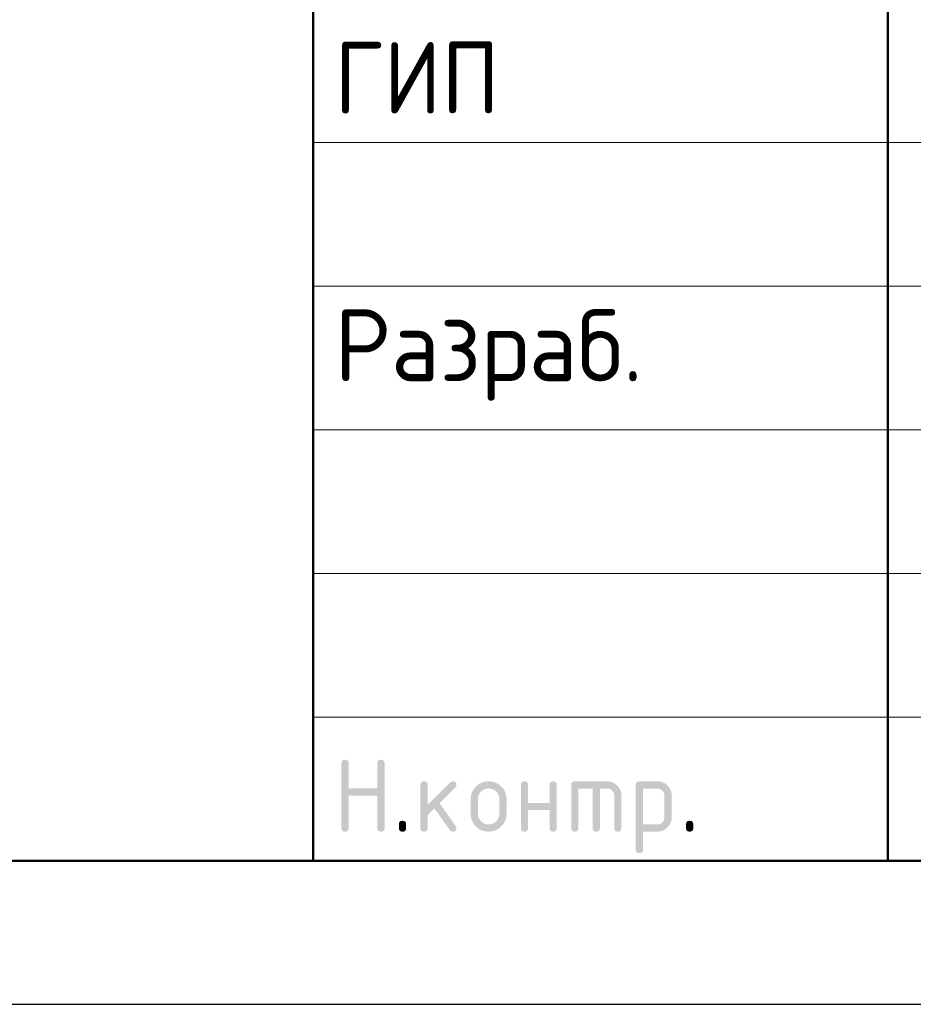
# Model space of a CAD drawing. Header units: millimetres. Extents: x 0 to 50400, y 0 to 35640.
# Tile 4 of 13: x 26375 to 30107, y 0 to 4113. Entities that reach past the tile are written whole.
import ezdxf

# ---------------------------------------------------------------- set-up
doc = ezdxf.new("R2010")
doc.units = ezdxf.units.MM
doc.layers.add('Standard', color=7, linetype='Continuous', lineweight=25)
doc.styles.add('ISOCPEUR', font='txt')

msp = doc.modelspace()

# ---------------------------------------------------------------- hatches: boundary and pattern name
at = {"layer": 'Standard', "linetype": 'Continuous', "lineweight": 25, "transparency": 33554687}
for points in [[(27718.9, 736.5), (27718.9, 1006.5), (27718.9, 1008.4), (27719.1, 1010.1), (27719.4, 1011.7), (27719.8, 1013.1), (27720.3, 1014.5), (27721, 1015.7), (27721.7, 1016.9), (27722.7, 1017.8), (27723.6, 1018.7), (27724.8, 1019.4), (27725.9, 1020.1), (27727.4, 1020.6), (27728.8, 1021.1), (27730.4, 1021.3), (27732, 1021.5), (27733.9, 1021.5), (27735.8, 1021.5), (27737.4, 1021.3), (27739.1, 1021.1), (27740.5, 1020.6), (27741.9, 1020.1), (27743.1, 1019.4), (27744.3, 1018.7), (27745.2, 1017.8), (27746.1, 1016.9), (27746.8, 1015.7), (27747.5, 1014.5), (27748, 1013.1), (27748.5, 1011.7), (27748.7, 1010.1), (27749, 1008.4), (27749, 1006.6), (27749, 901.6), (27868.6, 901.6), (27868.6, 1006.6), (27868.6, 1008.4), (27868.9, 1010.1), (27869.1, 1011.7), (27869.6, 1013.1), (27870, 1014.5), (27870.7, 1015.7), (27871.4, 1016.9), (27872.4, 1017.8), (27873.3, 1018.7), (27874.5, 1019.4), (27875.7, 1020.1), (27877.1, 1020.6), (27878.5, 1021.1), (27880.1, 1021.3), (27881.8, 1021.5), (27883.6, 1021.5), (27885.5, 1021.5), (27887.2, 1021.3), (27888.8, 1021.1), (27890.2, 1020.6), (27891.6, 1020.1), (27892.8, 1019.4), (27894, 1018.7), (27894.9, 1017.8), (27895.9, 1016.9), (27896.6, 1015.7), (27897.3, 1014.5), (27897.7, 1013.1), (27898.2, 1011.7), (27898.4, 1010.1), (27898.7, 1008.4), (27898.7, 1006.5), (27898.7, 736.5), (27898.7, 734.7), (27898.4, 733), (27898.2, 731.4), (27897.7, 730), (27897.3, 728.6), (27896.6, 727.4), (27895.9, 726.2), (27894.9, 725.3), (27894, 724.4), (27892.8, 723.7), (27891.6, 723), (27890.2, 722.5), (27888.8, 722), (27887.2, 721.8), (27885.5, 721.5), (27883.6, 721.5), (27881.8, 721.5), (27880.1, 721.8), (27878.5, 722), (27877.1, 722.5), (27875.7, 723), (27874.5, 723.7), (27873.3, 724.4), (27872.4, 725.3), (27871.4, 726.2), (27870.7, 727.4), (27870, 728.6), (27869.6, 730), (27869.1, 731.4), (27868.9, 733), (27868.6, 734.7), (27868.6, 736.5), (27868.6, 871.5), (27749, 871.5), (27749, 736.5), (27749, 734.7), (27748.7, 733), (27748.5, 731.4), (27748, 730), (27747.5, 728.6), (27746.8, 727.4), (27746.1, 726.2), (27745.2, 725.3), (27744.3, 724.4), (27743.1, 723.7), (27741.9, 723), (27740.5, 722.5), (27739.1, 722), (27737.4, 721.8), (27735.8, 721.5), (27733.9, 721.5), (27732, 721.5), (27730.4, 721.8), (27728.8, 722), (27727.4, 722.5), (27725.9, 723), (27724.8, 723.7), (27723.6, 724.4), (27722.7, 725.3), (27721.7, 726.2), (27721, 727.4), (27720.3, 728.6), (27719.8, 730), (27719.4, 731.4), (27719.1, 733), (27718.9, 734.7)], [(28078.7, 832.8), (28173, 927.1), (28174.1, 928.1), (28175.3, 929), (28176.5, 929.8), (28177.9, 930.3), (28179.2, 930.8), (28180.6, 931.1), (28182.1, 931.4), (28183.7, 931.4), (28185.6, 931.4), (28187.2, 931.1), (28188.9, 930.9), (28190.3, 930.4), (28191.7, 930), (28192.8, 929.3), (28194, 928.6), (28195, 927.6), (28195.9, 926.7), (28196.6, 925.5), (28197.3, 924.3), (28197.8, 922.9), (28198.2, 921.5), (28198.5, 919.9), (28198.7, 918.3), (28198.7, 916.4), (28198.7, 914.9), (28198.4, 913.5), (28198.1, 912.1), (28197.6, 910.8), (28197, 909.5), (28196.1, 908.3), (28195.3, 907.1), (28194.1, 905.9), (28128.3, 840.1), (28195.7, 745.2), (28197.2, 743.1), (28198, 740.9), (28198.7, 738.7), (28198.7, 736.3), (28198.7, 734.5), (28198.5, 732.8), (28198.2, 731.2), (28197.8, 729.9), (28197.3, 728.5), (28196.6, 727.3), (28195.9, 726.2), (28195, 725.2), (28194, 724.3), (28192.8, 723.6), (28191.7, 722.9), (28190.3, 722.5), (28188.9, 722), (28187.2, 721.8), (28185.6, 721.5), (28183.7, 721.5), (28181.7, 721.5), (28179.9, 721.9), (28178.2, 722.3), (28176.6, 723.1), (28175, 723.9), (28173.7, 725.1), (28172.3, 726.3), (28171.2, 727.9), (28106.7, 818.6), (28078.7, 790.6), (28078.7, 736.5), (28078.7, 734.7), (28078.5, 733), (28078.3, 731.4), (28077.8, 730), (28077.3, 728.6), (28076.6, 727.4), (28075.9, 726.2), (28075, 725.3), (28074, 724.4), (28072.9, 723.7), (28071.7, 723), (28070.3, 722.5), (28068.9, 722), (28067.2, 721.8), (28065.6, 721.5), (28063.7, 721.5), (28061.8, 721.5), (28060.2, 721.8), (28058.5, 722), (28057.1, 722.5), (28055.7, 723), (28054.5, 723.7), (28053.4, 724.4), (28052.4, 725.3), (28051.5, 726.2), (28050.8, 727.4), (28050.1, 728.6), (28049.6, 730), (28049.2, 731.4), (28048.9, 733), (28048.7, 734.7), (28048.7, 736.5), (28048.7, 916.4), (28048.7, 918.3), (28048.9, 919.9), (28049.2, 921.5), (28049.6, 922.9), (28050.1, 924.3), (28050.8, 925.5), (28051.5, 926.7), (28052.4, 927.6), (28053.4, 928.6), (28054.5, 929.3), (28055.7, 930), (28057.1, 930.4), (28058.5, 930.9), (28060.2, 931.1), (28061.8, 931.4), (28063.7, 931.4), (28065.6, 931.4), (28067.2, 931.1), (28068.9, 930.9), (28070.3, 930.4), (28071.7, 930), (28072.9, 929.3), (28074, 928.6), (28075, 927.6), (28075.9, 926.7), (28076.6, 925.5), (28077.3, 924.3), (28077.8, 922.9), (28078.3, 921.5), (28078.5, 919.9), (28078.7, 918.3), (28078.7, 916.4)], [(28498.4, 811.4), (28498.4, 736.5), (28498.4, 734.7), (28498.2, 733), (28497.9, 731.4), (28497.5, 730), (28497, 728.6), (28496.3, 727.4), (28495.6, 726.2), (28494.6, 725.3), (28493.7, 724.4), (28492.5, 723.6), (28491.4, 723), (28489.9, 722.5), (28488.5, 722), (28486.9, 721.8), (28485.2, 721.5), (28483.4, 721.5), (28481.5, 721.5), (28479.8, 721.8), (28478.2, 722), (28476.8, 722.5), (28475.4, 723), (28474.2, 723.7), (28473, 724.4), (28472.1, 725.3), (28471.2, 726.2), (28470.5, 727.4), (28469.8, 728.6), (28469.3, 730), (28468.8, 731.4), (28468.6, 733), (28468.3, 734.7), (28468.3, 736.5), (28468.3, 916.4), (28468.3, 918.3), (28468.6, 919.9), (28468.8, 921.5), (28469.3, 922.9), (28469.8, 924.3), (28470.5, 925.5), (28471.2, 926.7), (28472.1, 927.6), (28473, 928.6), (28474.2, 929.3), (28475.4, 930), (28476.8, 930.4), (28478.2, 930.9), (28479.8, 931.1), (28481.5, 931.4), (28483.4, 931.4), (28485.2, 931.4), (28486.9, 931.1), (28488.5, 930.9), (28489.9, 930.4), (28491.4, 930), (28492.5, 929.3), (28493.7, 928.6), (28494.6, 927.6), (28495.6, 926.7), (28496.3, 925.5), (28497, 924.4), (28497.5, 923), (28497.9, 921.5), (28498.2, 919.9), (28498.4, 918.3), (28498.4, 916.4), (28498.4, 841.5), (28588, 841.5), (28588, 916.4), (28588, 918.3), (28588.2, 919.9), (28588.5, 921.5), (28589, 923), (28589.4, 924.4), (28590.1, 925.5), (28590.8, 926.7), (28591.8, 927.6), (28592.7, 928.6), (28593.9, 929.3), (28595.1, 930), (28596.5, 930.4), (28597.9, 930.9), (28599.5, 931.1), (28601.2, 931.4), (28603, 931.4), (28604.9, 931.4), (28606.6, 931.1), (28608.2, 930.9), (28609.6, 930.4), (28611, 930), (28612.2, 929.3), (28613.4, 928.6), (28614.3, 927.6), (28615.2, 926.7), (28615.9, 925.5), (28616.7, 924.3), (28617.1, 922.9), (28617.6, 921.5), (28617.8, 919.9), (28618.1, 918.3), (28618.1, 916.4), (28618.1, 736.5), (28618.1, 734.7), (28617.8, 733), (28617.6, 731.4), (28617.1, 730), (28616.7, 728.6), (28615.9, 727.4), (28615.2, 726.2), (28614.3, 725.3), (28613.4, 724.4), (28612.2, 723.7), (28611, 723), (28609.6, 722.5), (28608.2, 722), (28606.6, 721.8), (28604.9, 721.5), (28603, 721.5), (28601.2, 721.5), (28599.5, 721.8), (28597.9, 722), (28596.5, 722.5), (28595.1, 723), (28593.9, 723.6), (28592.7, 724.4), (28591.8, 725.3), (28590.8, 726.2), (28590.1, 727.4), (28589.4, 728.6), (28589, 730), (28588.5, 731.4), (28588.2, 733), (28588, 734.7), (28588, 736.5), (28588, 811.4)], [(28693.2, 931.4), (28828.1, 931.4), (28831.2, 931.4), (28834.2, 931.1), (28837.2, 930.8), (28840.1, 930.3), (28843, 929.7), (28845.7, 928.9), (28848.5, 928.1), (28851.2, 927), (28853.8, 925.9), (28856.4, 924.5), (28858.9, 923.2), (28861.3, 921.5), (28863.7, 919.9), (28866, 918), (28868.3, 916.1), (28870.5, 913.9), (28872.7, 911.7), (28874.6, 909.4), (28876.5, 907.1), (28878.2, 904.7), (28879.8, 902.3), (28881.2, 899.7), (28882.5, 897.2), (28883.6, 894.5), (28884.7, 891.9), (28885.5, 889.1), (28886.4, 886.3), (28886.9, 883.4), (28887.5, 880.6), (28887.7, 877.6), (28888, 874.5), (28888, 871.4), (28888, 736.5), (28888, 734.7), (28887.8, 733), (28887.5, 731.4), (28887.1, 730), (28886.6, 728.6), (28885.9, 727.4), (28885.2, 726.2), (28884.3, 725.3), (28883.3, 724.4), (28882.1, 723.7), (28881, 723), (28879.6, 722.5), (28878.1, 722), (28876.5, 721.8), (28874.9, 721.5), (28873, 721.5), (28871.1, 721.5), (28869.5, 721.8), (28867.8, 722), (28866.4, 722.5), (28865, 723), (28863.8, 723.6), (28862.7, 724.4), (28861.7, 725.3), (28860.8, 726.2), (28860.1, 727.4), (28859.4, 728.6), (28858.9, 730), (28858.4, 731.4), (28858.2, 733), (28857.9, 734.7), (28857.9, 736.5), (28857.9, 871.4), (28857.9, 874.5), (28857.4, 877.5), (28856.9, 880.4), (28855.8, 883.1), (28854.7, 885.7), (28853.1, 888.1), (28851.5, 890.5), (28849.3, 892.7), (28847.2, 894.8), (28844.8, 896.5), (28842.4, 898.1), (28839.7, 899.2), (28837.1, 900.2), (28834.1, 900.8), (28831.2, 901.3), (28828, 901.3), (28798.1, 901.3), (28798.1, 736.5), (28798.1, 734.7), (28797.9, 733), (28797.6, 731.4), (28797.2, 730), (28796.7, 728.6), (28796, 727.4), (28795.3, 726.2), (28794.4, 725.3), (28793.4, 724.4), (28792.3, 723.6), (28791.1, 723), (28789.7, 722.5), (28788.3, 722), (28786.6, 721.8), (28785, 721.5), (28783.1, 721.5), (28781.2, 721.5), (28779.6, 721.8), (28777.9, 722), (28776.5, 722.5), (28775.1, 723), (28773.9, 723.6), (28772.8, 724.4), (28771.8, 725.3), (28770.9, 726.2), (28770.2, 727.4), (28769.5, 728.6), (28769, 730), (28768.5, 731.4), (28768.3, 733), (28768.1, 734.7), (28768.1, 736.5), (28768.1, 901.3), (28708.2, 901.3), (28708.2, 736.5), (28708.2, 734.7), (28708, 733), (28707.8, 731.4), (28707.3, 730), (28706.8, 728.6), (28706.1, 727.4), (28705.4, 726.2), (28704.5, 725.3), (28703.5, 724.4), (28702.4, 723.6), (28701.2, 723), (28699.8, 722.5), (28698.4, 722), (28696.7, 721.8), (28695.1, 721.5), (28693.2, 721.5), (28691.3, 721.5), (28689.7, 721.8), (28688, 722), (28686.6, 722.5), (28685.2, 723), (28684, 723.7), (28682.9, 724.4), (28681.9, 725.3), (28681, 726.2), (28680.3, 727.4), (28679.6, 728.6), (28679.1, 730), (28678.7, 731.4), (28678.4, 733), (28678.2, 734.7), (28678.2, 736.5), (28678.2, 916.4), (28678.2, 918.3), (28678.4, 919.9), (28678.6, 921.5), (28679.1, 922.9), (28679.6, 924.3), (28680.3, 925.5), (28681, 926.7), (28681.9, 927.6), (28682.9, 928.6), (28684, 929.3), (28685.2, 930), (28686.6, 930.4), (28688, 930.9), (28689.6, 931.1), (28691.3, 931.4)], [(27958.8, 751.6), (27958.8, 753.5), (27959, 755.1), (27959.3, 756.8), (27959.7, 758.2), (27960.2, 759.6), (27960.9, 760.8), (27961.6, 761.9), (27962.5, 762.9), (27963.5, 763.8), (27964.7, 764.5), (27965.8, 765.2), (27967.2, 765.7), (27968.6, 766.2), (27970.3, 766.4), (27971.9, 766.6), (27973.8, 766.6), (27975.7, 766.6), (27977.3, 766.4), (27979, 766.2), (27980.4, 765.7), (27981.8, 765.2), (27983, 764.5), (27984.1, 763.8), (27985.1, 762.9), (27986, 761.9), (27986.7, 760.8), (27987.4, 759.6), (27987.9, 758.2), (27988.4, 756.8), (27988.6, 755.1), (27988.8, 753.5), (27988.8, 751.6), (27988.8, 736.6), (27988.8, 734.7), (27988.6, 733), (27988.4, 731.4), (27987.9, 730), (27987.4, 728.6), (27986.7, 727.4), (27986, 726.2), (27985.1, 725.3), (27984.1, 724.4), (27983, 723.7), (27981.8, 723), (27980.4, 722.5), (27979, 722), (27977.3, 721.8), (27975.7, 721.5), (27973.8, 721.5), (27971.9, 721.5), (27970.3, 721.8), (27968.6, 722), (27967.2, 722.5), (27965.8, 723), (27964.7, 723.7), (27963.5, 724.4), (27962.5, 725.3), (27961.6, 726.2), (27960.9, 727.4), (27960.2, 728.6), (27959.7, 730), (27959.3, 731.4), (27959, 733), (27958.8, 734.7), (27958.8, 736.6)], [(29158, 751.6), (29158, 753.5), (29158.2, 755.1), (29158.4, 756.8), (29158.9, 758.2), (29159.4, 759.6), (29160.1, 760.8), (29160.8, 761.9), (29161.7, 762.9), (29162.6, 763.8), (29163.8, 764.5), (29165, 765.2), (29166.4, 765.7), (29167.8, 766.2), (29169.5, 766.4), (29171.1, 766.6), (29173, 766.6), (29174.9, 766.6), (29176.5, 766.4), (29178.1, 766.2), (29179.6, 765.7), (29181, 765.2), (29182.1, 764.5), (29183.3, 763.8), (29184.3, 762.9), (29185.2, 761.9), (29185.9, 760.8), (29186.6, 759.6), (29187.1, 758.2), (29187.5, 756.8), (29187.8, 755.1), (29188, 753.5), (29188, 751.6), (29188, 736.6), (29188, 734.7), (29187.8, 733), (29187.5, 731.4), (29187.1, 730), (29186.6, 728.6), (29185.9, 727.4), (29185.2, 726.2), (29184.3, 725.3), (29183.3, 724.4), (29182.1, 723.7), (29181, 723), (29179.6, 722.5), (29178.1, 722), (29176.5, 721.8), (29174.9, 721.5), (29173, 721.5), (29171.1, 721.5), (29169.5, 721.8), (29167.8, 722), (29166.4, 722.5), (29165, 723), (29163.8, 723.7), (29162.6, 724.4), (29161.7, 725.3), (29160.8, 726.2), (29160.1, 727.4), (29159.4, 728.6), (29158.9, 730), (29158.4, 731.4), (29158.2, 733), (29158, 734.7), (29158, 736.6)]]:
    msp.add_hatch(color=7, dxfattribs=at).paths.add_polyline_path(points, flags=16)
h = msp.add_hatch(color=7, dxfattribs=at)
h.paths.add_polyline_path([(28258.5, 796.5), (28258.5, 856.4), (28258.5, 860.3), (28258.8, 864.1), (28259.2, 867.8), (28259.9, 871.4), (28260.6, 875), (28261.6, 878.5), (28262.6, 881.9), (28264, 885.3), (28265.3, 888.6), (28267.1, 891.7), (28268.8, 894.9), (28270.8, 897.9), (28272.9, 901), (28275.3, 903.8), (28277.7, 906.7), (28280.4, 909.5), (28283.1, 912.2), (28286, 914.6), (28288.9, 917), (28291.9, 919.1), (28294.9, 921.1), (28298.1, 922.8), (28301.3, 924.5), (28304.6, 925.9), (28307.9, 927.3), (28311.4, 928.3), (28314.8, 929.3), (28318.4, 930), (28322, 930.7), (28325.7, 931), (28329.5, 931.4), (28333.4, 931.4), (28337.3, 931.4), (28341.1, 931), (28344.9, 930.7), (28348.5, 930), (28352.2, 929.3), (28355.6, 928.3), (28359.1, 927.3), (28362.4, 926), (28365.8, 924.6), (28368.9, 922.9), (28372.1, 921.2), (28375.1, 919.2), (28378.1, 917.1), (28381, 914.8), (28383.9, 912.4), (28386.6, 909.7), (28389.3, 907), (28391.6, 904.1), (28394, 901.3), (28396, 898.2), (28398.1, 895.2), (28399.8, 892), (28401.5, 888.9), (28402.8, 885.5), (28404.2, 882.2), (28405.2, 878.7), (28406.2, 875.2), (28406.9, 871.6), (28407.6, 868), (28407.9, 864.2), (28408.2, 860.4), (28408.2, 856.4), (28408.2, 796.5), (28408.2, 792.6), (28407.9, 788.9), (28407.5, 785.1), (28406.9, 781.5), (28406.2, 777.9), (28405.2, 774.4), (28404.1, 771), (28402.8, 767.7), (28401.4, 764.4), (28399.7, 761.2), (28398, 758), (28395.9, 755), (28393.9, 752), (28391.5, 749.1), (28389.1, 746.2), (28386.3, 743.5), (28383.6, 740.7), (28380.7, 738.3), (28377.8, 735.9), (28374.8, 733.9), (28371.8, 731.8), (28368.6, 730.1), (28365.5, 728.4), (28362.2, 727), (28358.8, 725.6), (28355.4, 724.6), (28351.9, 723.6), (28348.3, 722.9), (28344.7, 722.2), (28341, 721.9), (28337.3, 721.5), (28333.4, 721.5), (28329.5, 721.5), (28325.7, 721.9), (28322, 722.2), (28318.4, 722.9), (28314.8, 723.6), (28311.4, 724.6), (28307.9, 725.6), (28304.6, 727), (28301.3, 728.4), (28298.1, 730.1), (28294.9, 731.8), (28291.9, 733.9), (28288.9, 735.9), (28286, 738.3), (28283.1, 740.7), (28280.4, 743.5), (28277.7, 746.2), (28275.3, 749.1), (28272.9, 752), (28270.8, 755), (28268.8, 758), (28267.1, 761.2), (28265.3, 764.4), (28264, 767.7), (28262.6, 771), (28261.6, 774.4), (28260.6, 777.9), (28259.9, 781.5), (28259.2, 785.1), (28258.8, 788.9), (28258.5, 792.6)], flags=16)
h.paths.add_polyline_path([(28378.2, 796.6), (28378.2, 856.6), (28378.2, 861.2), (28377.4, 865.5), (28376.5, 869.9), (28374.9, 873.8), (28373.2, 877.8), (28370.8, 881.4), (28368.3, 885.1), (28365.1, 888.4), (28361.8, 891.7), (28358.1, 894.1), (28354.5, 896.6), (28350.6, 898.3), (28346.6, 899.9), (28342.3, 900.7), (28338, 901.6), (28333.4, 901.6), (28328.7, 901.6), (28324.4, 900.7), (28320.1, 899.9), (28316.2, 898.3), (28312.2, 896.6), (28308.6, 894.1), (28305, 891.7), (28301.7, 888.4), (28298.4, 885.1), (28295.9, 881.4), (28293.5, 877.8), (28291.8, 873.8), (28290.2, 869.9), (28289.4, 865.5), (28288.6, 861.2), (28288.6, 856.6), (28288.6, 796.6), (28288.6, 791.9), (28289.4, 787.5), (28290.2, 783.2), (28291.8, 779.2), (28293.4, 775.2), (28295.9, 771.6), (28298.3, 767.9), (28301.6, 764.7), (28304.8, 761.4), (28308.4, 758.9), (28312.1, 756.5), (28316, 754.9), (28320, 753.2), (28324.3, 752.4), (28328.7, 751.6), (28333.4, 751.6), (28338, 751.6), (28342.3, 752.4), (28346.6, 753.2), (28350.6, 754.9), (28354.5, 756.5), (28358.1, 759), (28361.8, 761.5), (28365.1, 764.8), (28368.3, 768.1), (28370.8, 771.7), (28373.2, 775.3), (28374.9, 779.3), (28376.5, 783.3), (28377.4, 787.6), (28378.2, 791.9)])
h = msp.add_hatch(color=7, dxfattribs=at)
h.paths.add_polyline_path([(28948.1, 916.4), (28948.1, 918.3), (28948.4, 919.9), (28948.6, 921.5), (28949.1, 923), (28949.5, 924.3), (28950.2, 925.5), (28950.9, 926.7), (28951.9, 927.6), (28952.8, 928.6), (28954, 929.3), (28955.1, 930), (28956.5, 930.4), (28957.9, 930.9), (28959.6, 931.1), (28961.2, 931.4), (28963.1, 931.4), (29038, 931.4), (29041.1, 931.4), (29044.1, 931.1), (29047.2, 930.8), (29050.1, 930.3), (29052.9, 929.8), (29055.7, 928.9), (29058.5, 928.1), (29061.2, 927), (29063.8, 925.9), (29066.4, 924.6), (29068.9, 923.2), (29071.3, 921.6), (29073.7, 920), (29076, 918.1), (29078.3, 916.2), (29080.5, 914), (29082.7, 911.8), (29084.6, 909.5), (29086.5, 907.2), (29088.1, 904.8), (29089.7, 902.4), (29091.1, 899.9), (29092.4, 897.3), (29093.5, 894.7), (29094.6, 892), (29095.4, 889.2), (29096.2, 886.5), (29096.8, 883.5), (29097.3, 880.6), (29097.6, 877.6), (29097.8, 874.6), (29097.8, 871.4), (29097.8, 781.5), (29097.8, 778.4), (29097.6, 775.4), (29097.3, 772.4), (29096.8, 769.5), (29096.2, 766.6), (29095.4, 763.8), (29094.6, 761), (29093.5, 758.4), (29092.4, 755.7), (29091.1, 753.2), (29089.7, 750.7), (29088.1, 748.2), (29086.5, 745.8), (29084.6, 743.5), (29082.7, 741.2), (29080.5, 739), (29078.3, 736.8), (29076, 734.9), (29073.8, 733), (29071.3, 731.4), (29068.9, 729.7), (29066.4, 728.4), (29063.9, 727), (29061.2, 725.9), (29058.6, 724.8), (29055.8, 724), (29053, 723.2), (29050.1, 722.6), (29047.2, 722.1), (29044.2, 721.8), (29041.1, 721.5), (29038, 721.5), (28978.2, 721.5), (28978.2, 646.6), (28978.2, 644.8), (28977.9, 643.1), (28977.7, 641.5), (28977.2, 640.1), (28976.8, 638.7), (28976.1, 637.5), (28975.4, 636.3), (28974.4, 635.4), (28973.5, 634.5), (28972.3, 633.8), (28971.1, 633.1), (28969.7, 632.6), (28968.3, 632.1), (28966.7, 631.9), (28965, 631.7), (28963.1, 631.7), (28961.3, 631.7), (28959.6, 631.9), (28958, 632.1), (28956.6, 632.6), (28955.2, 633.1), (28954, 633.8), (28952.8, 634.5), (28951.9, 635.4), (28950.9, 636.3), (28950.2, 637.5), (28949.5, 638.7), (28949.1, 640.1), (28948.6, 641.5), (28948.4, 643.1), (28948.1, 644.8), (28948.1, 646.6)], flags=16)
h.paths.add_polyline_path([(28978.2, 901.3), (28978.2, 751.6), (29037.9, 751.6), (29041, 751.6), (29043.9, 752.1), (29046.8, 752.7), (29049.4, 753.8), (29052.1, 754.9), (29054.5, 756.5), (29056.9, 758.1), (29059.1, 760.3), (29061.3, 762.5), (29062.9, 764.9), (29064.5, 767.4), (29065.6, 770), (29066.7, 772.7), (29067.2, 775.5), (29067.8, 778.4), (29067.8, 781.5), (29067.8, 871.4), (29067.8, 874.6), (29067.2, 877.5), (29066.7, 880.4), (29065.6, 883.1), (29064.6, 885.7), (29062.9, 888.1), (29061.3, 890.5), (29059.2, 892.7), (29057, 894.9), (29054.6, 896.5), (29052.2, 898.1), (29049.6, 899.2), (29046.9, 900.2), (29044, 900.8), (29041.1, 901.3), (29037.9, 901.3)])

# ---------------------------------------------------------------- linework, layer by layer
at = {"layer": 'Standard', "color": 7, "linetype": 'Continuous', "lineweight": 50, "transparency": 33554687}
for p, q in [((27600, 600), (27600, 7200)), ((30000, 600), (30000, 7200))]:
    msp.add_line(p, q, dxfattribs=at)
at = {"layer": 'Standard', "color": 7, "linetype": 'Continuous', "lineweight": 13, "transparency": 33554687}
for p, q in [((27600, 3600), (35400, 3600)), ((27600, 3000), (35400, 3000)), ((27600, 3000), (35400, 3000)), ((27600, 2400), (35400, 2400)), ((27600, 2400), (35400, 2400)), ((27600, 1800), (35400, 1800)), ((27600, 1200), (35400, 1200))]:
    msp.add_line(p, q, dxfattribs=at)
at = {"layer": 'Standard', "color": 7, "linetype": 'Continuous', "lineweight": 25, "transparency": 33554687}
msp.add_line((27600, 600), (49800, 600), dxfattribs=at)
msp.add_line((27600, 600), (49800, 600), dxfattribs=at)
msp.add_line((27600, 600), (49800, 600), dxfattribs=at)
msp.add_lwpolyline([(0, 0), (50400, 0), (50400, 35640), (0, 35640), (0, 0)], close=True, dxfattribs=at)
at = {"layer": 'Standard', "color": 7, "linetype": 'Continuous', "lineweight": 13, "transparency": 33554687}
msp.add_lwpolyline([(50400, 35640), (0, 35640), (0, 0), (50400, 0), (50400, 35640)], dxfattribs=at)
at = {"layer": 'Standard', "color": 7, "linetype": 'Continuous', "lineweight": 50, "transparency": 33554687}
msp.add_lwpolyline([(2400, 35040), (49800, 35040), (49800, 600), (2400, 600), (2400, 35040)], close=True, dxfattribs=at)
at = {"layer": 'Standard', "color": 7, "linetype": 'Continuous', "lineweight": 25, "transparency": 33554687}
msp.add_lwpolyline([(49800, 7200), (27600, 7200), (27600, 600), (49800, 600), (49800, 7200)], dxfattribs=at)

# ---------------------------------------------------------------- texts
at = {"layer": 'Standard', "color": 7, "linetype": 'Continuous', "lineweight": 25, "transparency": 33554687, "char_height": 300, "attachment_point": 7, "style": 'ISOCPEUR'}
for s, insert, width in [('\\W0.92;ГИП', (27688.8, 3721.5), 827.543), ('\\W0.96;Разраб.', (27688.8, 2521.5), 1567.875)]:
    msp.add_mtext(s, dxfattribs=dict(at, insert=insert, width=width))

doc.saveas('drawing.dxf')
